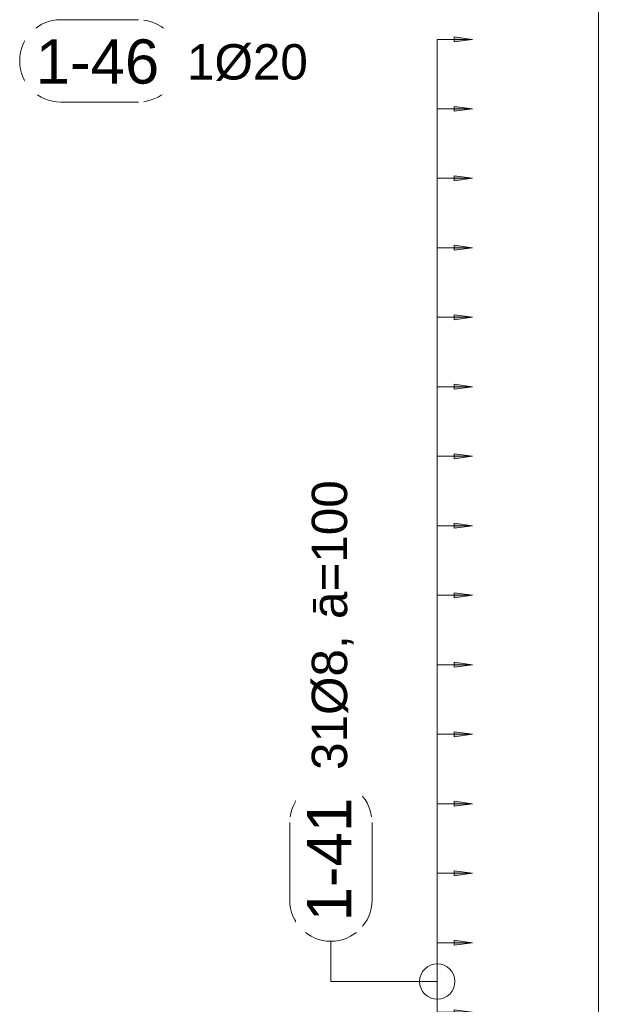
# Model space of a CAD drawing. Header units: millimetres. Extents: x 4307 to 42792, y 1610 to 10025.
# Tile 215 of 256: x 33919 to 34737, y 4236 to 5628. Entities that reach past the tile are written whole.
import ezdxf

# ---------------------------------------------------------------- set-up
doc = ezdxf.new("R2010")
doc.units = ezdxf.units.MM
for name, color, linetype, lineweight in [('A-ANNO-DIMS', 211, 'Continuous', 5), ('A-ANNO-DIMS-25', 211, 'Continuous', 5), ('S-COLS', 52, 'Continuous', 9), ('S-RBAR-IDEN', 171, 'Continuous', 5)]:
    doc.layers.add(name, color=color, linetype=linetype, lineweight=lineweight)
doc.styles.add('Arial', font='arial.ttf', dxfattribs={"height": 50})
doc.styles.add('Arial_1', font='arial.ttf', dxfattribs={"height": 62.5})
doc.dimstyles.new('Výztuž_kusy__řezy__5', dxfattribs={"dimscale": 304.8, "dimtxt": 0.18, "dimasz": 0, "dimexe": 0, "dimexo": 0.0625, "dimgap": 0.082021, "dimtad": 1, "dimdec": 0, "dimzin": 0, "dimdsep": 46, "dimtxsty": 'Arial_1', "dimblk1": 'NONE', "dimblk2": 'NONE', "dimsah": 1, "dimcen": 0.09, "dimazin": 0, "dimtfac": 1, "dimtdec": 4, "dimtix": 1, "dimtmove": 0, "dimatfit": 3, "dimfxl": 0.164042, "dimfxlon": 1, "dimtvp": 1, "dimtfill": 1, "dimtolj": 1, "dimtzin": 0, "dimarcsym": 2})

# ---------------------------------------------------------------- blocks, each defined once
blk = doc.blocks.new('DIMBLOCK1088-V3')
at = {"layer": 'A-ANNO-DIMS-25'}
for points in [[(34559.7, 4323.4), (34533.4, 4326.9), (34533.4, 4319.9)], [(34559.7, 4225.2), (34533.4, 4228.7), (34533.4, 4221.7)]]:
    blk.add_hatch(color=256, dxfattribs=at).paths.add_polyline_path(points)
for p, q in [((34509.7, 4225.2), (34509.7, 4323.4)), ((34509.7, 4323.4), (34509.7, 4323.4)), ((34509.7, 4323.4), (34559.7, 4323.4)), ((34559.7, 4323.4), (34533.4, 4326.9)), ((34533.4, 4326.9), (34533.4, 4319.9)), ((34533.4, 4319.9), (34559.7, 4323.4)), ((34509.7, 4225.2), (34509.7, 4225.2)), ((34509.7, 4225.2), (34559.7, 4225.2)), ((34559.7, 4225.2), (34533.4, 4228.7)), ((34533.4, 4228.7), (34533.4, 4221.7)), ((34533.4, 4221.7), (34559.7, 4225.2))]:
    blk.add_line(p, q, dxfattribs=at)
blk = doc.blocks.new('_None')
blk = doc.blocks.new('DIMBLOCK1089-V3')
at = {"layer": 'A-ANNO-DIMS-25'}
for points in [[(34559.7, 4421.6), (34533.4, 4425.1), (34533.4, 4418.1)], [(34559.7, 4323.4), (34533.4, 4326.9), (34533.4, 4319.9)]]:
    blk.add_hatch(color=256, dxfattribs=at).paths.add_polyline_path(points)
for p, q in [((34559.7, 4421.6), (34533.4, 4425.1)), ((34533.4, 4425.1), (34533.4, 4418.1)), ((34509.7, 4323.4), (34509.7, 4421.6)), ((34509.7, 4421.6), (34509.7, 4421.6)), ((34509.7, 4421.6), (34559.7, 4421.6)), ((34533.4, 4418.1), (34559.7, 4421.6)), ((34509.7, 4323.4), (34509.7, 4323.4)), ((34509.7, 4323.4), (34559.7, 4323.4)), ((34559.7, 4323.4), (34533.4, 4326.9)), ((34533.4, 4326.9), (34533.4, 4319.9)), ((34533.4, 4319.9), (34559.7, 4323.4))]:
    blk.add_line(p, q, dxfattribs=at)
blk = doc.blocks.new('DIMBLOCK1090-V3')
at = {"layer": 'A-ANNO-DIMS-25'}
for points in [[(34559.7, 4519.8), (34533.4, 4523.3), (34533.4, 4516.3)], [(34559.7, 4421.6), (34533.4, 4425.1), (34533.4, 4418.1)]]:
    blk.add_hatch(color=256, dxfattribs=at).paths.add_polyline_path(points)
for p, q in [((34559.7, 4519.8), (34533.4, 4523.3)), ((34533.4, 4523.3), (34533.4, 4516.3)), ((34509.7, 4421.6), (34509.7, 4519.8)), ((34509.7, 4519.8), (34509.7, 4519.8)), ((34509.7, 4519.8), (34559.7, 4519.8)), ((34533.4, 4516.3), (34559.7, 4519.8)), ((34559.7, 4421.6), (34533.4, 4425.1)), ((34533.4, 4425.1), (34533.4, 4418.1)), ((34509.7, 4421.6), (34509.7, 4421.6)), ((34509.7, 4421.6), (34559.7, 4421.6)), ((34533.4, 4418.1), (34559.7, 4421.6))]:
    blk.add_line(p, q, dxfattribs=at)
blk = doc.blocks.new('DIMBLOCK1091-V3')
at = {"layer": 'A-ANNO-DIMS-25'}
for points in [[(34559.7, 4618), (34533.4, 4621.5), (34533.4, 4614.5)], [(34559.7, 4519.8), (34533.4, 4523.3), (34533.4, 4516.3)]]:
    blk.add_hatch(color=256, dxfattribs=at).paths.add_polyline_path(points)
for p, q in [((34559.7, 4618), (34533.4, 4621.5)), ((34533.4, 4621.5), (34533.4, 4614.5)), ((34509.7, 4519.8), (34509.7, 4618)), ((34509.7, 4618), (34509.7, 4618)), ((34509.7, 4618), (34559.7, 4618)), ((34533.4, 4614.5), (34559.7, 4618)), ((34559.7, 4519.8), (34533.4, 4523.3)), ((34533.4, 4523.3), (34533.4, 4516.3)), ((34509.7, 4519.8), (34509.7, 4519.8)), ((34509.7, 4519.8), (34559.7, 4519.8)), ((34533.4, 4516.3), (34559.7, 4519.8))]:
    blk.add_line(p, q, dxfattribs=at)
blk = doc.blocks.new('DIMBLOCK1092-V3')
at = {"layer": 'A-ANNO-DIMS-25'}
for points in [[(34559.7, 4716.2), (34533.4, 4719.7), (34533.4, 4712.7)], [(34559.7, 4618), (34533.4, 4621.5), (34533.4, 4614.5)]]:
    blk.add_hatch(color=256, dxfattribs=at).paths.add_polyline_path(points)
for p, q in [((34559.7, 4716.2), (34533.4, 4719.7)), ((34533.4, 4719.7), (34533.4, 4712.7)), ((34509.7, 4618), (34509.7, 4716.2)), ((34509.7, 4716.2), (34509.7, 4716.2)), ((34509.7, 4716.2), (34559.7, 4716.2)), ((34533.4, 4712.7), (34559.7, 4716.2)), ((34559.7, 4618), (34533.4, 4621.5)), ((34533.4, 4621.5), (34533.4, 4614.5)), ((34509.7, 4618), (34509.7, 4618)), ((34509.7, 4618), (34559.7, 4618)), ((34533.4, 4614.5), (34559.7, 4618))]:
    blk.add_line(p, q, dxfattribs=at)
blk = doc.blocks.new('DIMBLOCK1093-V3')
at = {"layer": 'A-ANNO-DIMS-25'}
for points in [[(34559.7, 4814.4), (34533.4, 4817.9), (34533.4, 4810.9)], [(34559.7, 4716.2), (34533.4, 4719.7), (34533.4, 4712.7)]]:
    blk.add_hatch(color=256, dxfattribs=at).paths.add_polyline_path(points)
for p, q in [((34509.7, 4716.2), (34509.7, 4814.4)), ((34509.7, 4814.4), (34509.7, 4814.4)), ((34509.7, 4814.4), (34559.7, 4814.4)), ((34559.7, 4814.4), (34533.4, 4817.9)), ((34533.4, 4817.9), (34533.4, 4810.9)), ((34533.4, 4810.9), (34559.7, 4814.4)), ((34559.7, 4716.2), (34533.4, 4719.7)), ((34533.4, 4719.7), (34533.4, 4712.7)), ((34509.7, 4716.2), (34509.7, 4716.2)), ((34509.7, 4716.2), (34559.7, 4716.2)), ((34533.4, 4712.7), (34559.7, 4716.2))]:
    blk.add_line(p, q, dxfattribs=at)
blk = doc.blocks.new('DIMBLOCK1094-V3')
at = {"layer": 'A-ANNO-DIMS-25'}
for points in [[(34559.7, 4912.6), (34533.4, 4916.1), (34533.4, 4909.1)], [(34559.7, 4814.4), (34533.4, 4817.9), (34533.4, 4810.9)]]:
    blk.add_hatch(color=256, dxfattribs=at).paths.add_polyline_path(points)
for p, q in [((34509.7, 4814.4), (34509.7, 4912.6)), ((34509.7, 4912.6), (34509.7, 4912.6)), ((34509.7, 4912.6), (34559.7, 4912.6)), ((34559.7, 4912.6), (34533.4, 4916.1)), ((34533.4, 4916.1), (34533.4, 4909.1)), ((34533.4, 4909.1), (34559.7, 4912.6)), ((34509.7, 4814.4), (34509.7, 4814.4)), ((34509.7, 4814.4), (34559.7, 4814.4)), ((34559.7, 4814.4), (34533.4, 4817.9)), ((34533.4, 4817.9), (34533.4, 4810.9)), ((34533.4, 4810.9), (34559.7, 4814.4))]:
    blk.add_line(p, q, dxfattribs=at)
blk = doc.blocks.new('DIMBLOCK1095-V3')
at = {"layer": 'A-ANNO-DIMS-25'}
for points in [[(34559.7, 5010.8), (34533.4, 5014.3), (34533.4, 5007.3)], [(34559.7, 4912.6), (34533.4, 4916.1), (34533.4, 4909.1)]]:
    blk.add_hatch(color=256, dxfattribs=at).paths.add_polyline_path(points)
for p, q in [((34509.7, 4912.6), (34509.7, 5010.8)), ((34509.7, 5010.8), (34509.7, 5010.8)), ((34509.7, 5010.8), (34559.7, 5010.8)), ((34559.7, 5010.8), (34533.4, 5014.3)), ((34533.4, 5014.3), (34533.4, 5007.3)), ((34533.4, 5007.3), (34559.7, 5010.8)), ((34509.7, 4912.6), (34509.7, 4912.6)), ((34509.7, 4912.6), (34559.7, 4912.6)), ((34559.7, 4912.6), (34533.4, 4916.1)), ((34533.4, 4916.1), (34533.4, 4909.1)), ((34533.4, 4909.1), (34559.7, 4912.6))]:
    blk.add_line(p, q, dxfattribs=at)
blk = doc.blocks.new('DIMBLOCK1096-V3')
at = {"layer": 'A-ANNO-DIMS-25'}
for points in [[(34559.7, 5109), (34533.4, 5112.5), (34533.4, 5105.5)], [(34559.7, 5010.8), (34533.4, 5014.3), (34533.4, 5007.3)]]:
    blk.add_hatch(color=256, dxfattribs=at).paths.add_polyline_path(points)
for p, q in [((34509.7, 5010.8), (34509.7, 5109)), ((34509.7, 5109), (34509.7, 5109)), ((34509.7, 5109), (34559.7, 5109)), ((34559.7, 5109), (34533.4, 5112.5)), ((34533.4, 5112.5), (34533.4, 5105.5)), ((34533.4, 5105.5), (34559.7, 5109)), ((34509.7, 5010.8), (34509.7, 5010.8)), ((34509.7, 5010.8), (34559.7, 5010.8)), ((34559.7, 5010.8), (34533.4, 5014.3)), ((34533.4, 5014.3), (34533.4, 5007.3)), ((34533.4, 5007.3), (34559.7, 5010.8))]:
    blk.add_line(p, q, dxfattribs=at)
blk = doc.blocks.new('DIMBLOCK1097-V3')
at = {"layer": 'A-ANNO-DIMS-25'}
for points in [[(34559.7, 5207.2), (34533.4, 5210.7), (34533.4, 5203.7)], [(34559.7, 5109), (34533.4, 5112.5), (34533.4, 5105.5)]]:
    blk.add_hatch(color=256, dxfattribs=at).paths.add_polyline_path(points)
for p, q in [((34509.7, 5109), (34509.7, 5207.2)), ((34509.7, 5207.2), (34509.7, 5207.2)), ((34509.7, 5207.2), (34559.7, 5207.2)), ((34559.7, 5207.2), (34533.4, 5210.7)), ((34533.4, 5210.7), (34533.4, 5203.7)), ((34533.4, 5203.7), (34559.7, 5207.2)), ((34509.7, 5109), (34509.7, 5109)), ((34509.7, 5109), (34559.7, 5109)), ((34559.7, 5109), (34533.4, 5112.5)), ((34533.4, 5112.5), (34533.4, 5105.5)), ((34533.4, 5105.5), (34559.7, 5109))]:
    blk.add_line(p, q, dxfattribs=at)
blk = doc.blocks.new('DIMBLOCK1098-V3')
at = {"layer": 'A-ANNO-DIMS-25'}
for points in [[(34559.7, 5305.4), (34533.4, 5308.9), (34533.4, 5301.9)], [(34559.7, 5207.2), (34533.4, 5210.7), (34533.4, 5203.7)]]:
    blk.add_hatch(color=256, dxfattribs=at).paths.add_polyline_path(points)
for p, q in [((34509.7, 5207.2), (34509.7, 5305.4)), ((34509.7, 5305.4), (34509.7, 5305.4)), ((34509.7, 5305.4), (34559.7, 5305.4)), ((34559.7, 5305.4), (34533.4, 5308.9)), ((34533.4, 5308.9), (34533.4, 5301.9)), ((34533.4, 5301.9), (34559.7, 5305.4)), ((34509.7, 5207.2), (34509.7, 5207.2)), ((34509.7, 5207.2), (34559.7, 5207.2)), ((34559.7, 5207.2), (34533.4, 5210.7)), ((34533.4, 5210.7), (34533.4, 5203.7)), ((34533.4, 5203.7), (34559.7, 5207.2))]:
    blk.add_line(p, q, dxfattribs=at)
blk = doc.blocks.new('DIMBLOCK1099-V3')
at = {"layer": 'A-ANNO-DIMS-25'}
for points in [[(34559.7, 5403.6), (34533.4, 5407.1), (34533.4, 5400.1)], [(34559.7, 5305.4), (34533.4, 5308.9), (34533.4, 5301.9)]]:
    blk.add_hatch(color=256, dxfattribs=at).paths.add_polyline_path(points)
for p, q in [((34509.7, 5305.4), (34509.7, 5403.6)), ((34509.7, 5403.6), (34509.7, 5403.6)), ((34509.7, 5403.6), (34559.7, 5403.6)), ((34559.7, 5403.6), (34533.4, 5407.1)), ((34533.4, 5407.1), (34533.4, 5400.1)), ((34533.4, 5400.1), (34559.7, 5403.6)), ((34509.7, 5305.4), (34509.7, 5305.4)), ((34509.7, 5305.4), (34559.7, 5305.4)), ((34559.7, 5305.4), (34533.4, 5308.9)), ((34533.4, 5308.9), (34533.4, 5301.9)), ((34533.4, 5301.9), (34559.7, 5305.4))]:
    blk.add_line(p, q, dxfattribs=at)
blk = doc.blocks.new('DIMBLOCK1100-V3')
at = {"layer": 'A-ANNO-DIMS-25'}
for points in [[(34559.7, 5501.8), (34533.4, 5505.3), (34533.4, 5498.3)], [(34559.7, 5403.6), (34533.4, 5407.1), (34533.4, 5400.1)]]:
    blk.add_hatch(color=256, dxfattribs=at).paths.add_polyline_path(points)
for p, q in [((34509.7, 5403.6), (34509.7, 5501.8)), ((34509.7, 5501.8), (34509.7, 5501.8)), ((34509.7, 5501.8), (34559.7, 5501.8)), ((34559.7, 5501.8), (34533.4, 5505.3)), ((34533.4, 5505.3), (34533.4, 5498.3)), ((34533.4, 5498.3), (34559.7, 5501.8)), ((34509.7, 5403.6), (34509.7, 5403.6)), ((34509.7, 5403.6), (34559.7, 5403.6)), ((34559.7, 5403.6), (34533.4, 5407.1)), ((34533.4, 5407.1), (34533.4, 5400.1)), ((34533.4, 5400.1), (34559.7, 5403.6))]:
    blk.add_line(p, q, dxfattribs=at)
blk = doc.blocks.new('DIMBLOCK1101-V3')
at = {"layer": 'A-ANNO-DIMS-25'}
for points in [[(34559.7, 5600), (34533.4, 5603.5), (34533.4, 5596.5)], [(34559.7, 5501.8), (34533.4, 5505.3), (34533.4, 5498.3)]]:
    blk.add_hatch(color=256, dxfattribs=at).paths.add_polyline_path(points)
for p, q in [((34509.7, 5501.8), (34509.7, 5600)), ((34509.7, 5600), (34509.7, 5600)), ((34509.7, 5600), (34559.7, 5600)), ((34559.7, 5600), (34533.4, 5603.5)), ((34533.4, 5603.5), (34533.4, 5596.5)), ((34533.4, 5596.5), (34559.7, 5600)), ((34509.7, 5501.8), (34509.7, 5501.8)), ((34509.7, 5501.8), (34559.7, 5501.8)), ((34559.7, 5501.8), (34533.4, 5505.3)), ((34533.4, 5505.3), (34533.4, 5498.3)), ((34533.4, 5498.3), (34559.7, 5501.8))]:
    blk.add_line(p, q, dxfattribs=at)
blk = doc.blocks.new('DIMBLOCK1102-V3')
at = {"layer": 'A-ANNO-DIMS-25'}
for points in [[(34559.7, 5600), (34533.4, 5603.5), (34533.4, 5596.5)], [(34559.7, 5501.8), (34533.4, 5505.3), (34533.4, 5498.3)], [(34559.7, 5403.6), (34533.4, 5407.1), (34533.4, 5400.1)], [(34559.7, 5305.4), (34533.4, 5308.9), (34533.4, 5301.9)], [(34559.7, 5207.2), (34533.4, 5210.7), (34533.4, 5203.7)], [(34559.7, 5109), (34533.4, 5112.5), (34533.4, 5105.5)], [(34559.7, 5010.8), (34533.4, 5014.3), (34533.4, 5007.3)], [(34559.7, 4912.6), (34533.4, 4916.1), (34533.4, 4909.1)], [(34559.7, 4814.4), (34533.4, 4817.9), (34533.4, 4810.9)], [(34559.7, 4716.2), (34533.4, 4719.7), (34533.4, 4712.7)], [(34559.7, 4618), (34533.4, 4621.5), (34533.4, 4614.5)], [(34559.7, 4519.8), (34533.4, 4523.3), (34533.4, 4516.3)], [(34559.7, 4421.6), (34533.4, 4425.1), (34533.4, 4418.1)], [(34559.7, 4323.4), (34533.4, 4326.9), (34533.4, 4319.9)], [(34559.7, 4225.2), (34533.4, 4228.7), (34533.4, 4221.7)], [(34559.7, 4127), (34533.4, 4130.5), (34533.4, 4123.5)], [(34559.7, 4028.8), (34533.4, 4032.3), (34533.4, 4025.3)], [(34559.7, 3930.6), (34533.4, 3934.1), (34533.4, 3927.1)], [(34559.7, 3832.4), (34533.4, 3835.9), (34533.4, 3828.9)], [(34559.7, 3734.2), (34533.4, 3737.7), (34533.4, 3730.7)], [(34559.7, 3636), (34533.4, 3639.5), (34533.4, 3632.5)], [(34559.7, 3537.8), (34533.4, 3541.3), (34533.4, 3534.3)], [(34559.7, 3439.6), (34533.4, 3443.1), (34533.4, 3436.1)], [(34559.7, 3341.4), (34533.4, 3344.9), (34533.4, 3337.9)], [(34559.7, 3243.2), (34533.4, 3246.7), (34533.4, 3239.7)], [(34559.7, 3145), (34533.4, 3148.5), (34533.4, 3141.5)], [(34559.7, 3046.8), (34533.4, 3050.3), (34533.4, 3043.3)], [(34559.7, 2948.6), (34533.4, 2952.1), (34533.4, 2945.1)], [(34559.7, 2850.4), (34533.4, 2853.9), (34533.4, 2846.9)], [(34559.7, 2752.2), (34533.4, 2755.7), (34533.4, 2748.7)], [(34559.7, 2654), (34533.4, 2657.5), (34533.4, 2650.5)]]:
    blk.add_hatch(color=256, dxfattribs=at).paths.add_polyline_path(points)
for p, q in [((34509.7, 2654), (34509.7, 5600)), ((34509.7, 5501.8), (34509.7, 5600)), ((34509.7, 5600), (34509.7, 5600)), ((34509.7, 5600), (34559.7, 5600)), ((34559.7, 5600), (34533.4, 5603.5)), ((34533.4, 5603.5), (34533.4, 5596.5)), ((34533.4, 5596.5), (34559.7, 5600)), ((34509.7, 5403.6), (34509.7, 5501.8)), ((34509.7, 5501.8), (34509.7, 5501.8)), ((34509.7, 5501.8), (34559.7, 5501.8)), ((34559.7, 5501.8), (34533.4, 5505.3)), ((34533.4, 5505.3), (34533.4, 5498.3)), ((34533.4, 5498.3), (34559.7, 5501.8)), ((34509.7, 5305.4), (34509.7, 5403.6)), ((34509.7, 5403.6), (34509.7, 5403.6)), ((34509.7, 5403.6), (34559.7, 5403.6)), ((34559.7, 5403.6), (34533.4, 5407.1)), ((34533.4, 5407.1), (34533.4, 5400.1)), ((34533.4, 5400.1), (34559.7, 5403.6)), ((34509.7, 5207.2), (34509.7, 5305.4)), ((34509.7, 5305.4), (34509.7, 5305.4)), ((34509.7, 5305.4), (34559.7, 5305.4)), ((34559.7, 5305.4), (34533.4, 5308.9)), ((34533.4, 5308.9), (34533.4, 5301.9)), ((34533.4, 5301.9), (34559.7, 5305.4)), ((34509.7, 5109), (34509.7, 5207.2)), ((34509.7, 5207.2), (34509.7, 5207.2)), ((34509.7, 5207.2), (34559.7, 5207.2)), ((34559.7, 5207.2), (34533.4, 5210.7)), ((34533.4, 5210.7), (34533.4, 5203.7)), ((34533.4, 5203.7), (34559.7, 5207.2)), ((34509.7, 5010.8), (34509.7, 5109)), ((34509.7, 5109), (34509.7, 5109)), ((34509.7, 5109), (34559.7, 5109)), ((34559.7, 5109), (34533.4, 5112.5)), ((34533.4, 5112.5), (34533.4, 5105.5)), ((34533.4, 5105.5), (34559.7, 5109)), ((34509.7, 4912.6), (34509.7, 5010.8)), ((34509.7, 5010.8), (34509.7, 5010.8)), ((34509.7, 5010.8), (34559.7, 5010.8)), ((34559.7, 5010.8), (34533.4, 5014.3)), ((34533.4, 5014.3), (34533.4, 5007.3)), ((34533.4, 5007.3), (34559.7, 5010.8)), ((34509.7, 4814.4), (34509.7, 4912.6)), ((34509.7, 4912.6), (34509.7, 4912.6)), ((34509.7, 4912.6), (34559.7, 4912.6)), ((34559.7, 4912.6), (34533.4, 4916.1)), ((34533.4, 4916.1), (34533.4, 4909.1)), ((34533.4, 4909.1), (34559.7, 4912.6)), ((34509.7, 4716.2), (34509.7, 4814.4)), ((34509.7, 4814.4), (34509.7, 4814.4)), ((34509.7, 4814.4), (34559.7, 4814.4)), ((34559.7, 4814.4), (34533.4, 4817.9)), ((34533.4, 4817.9), (34533.4, 4810.9)), ((34533.4, 4810.9), (34559.7, 4814.4)), ((34559.7, 4716.2), (34533.4, 4719.7)), ((34533.4, 4719.7), (34533.4, 4712.7)), ((34509.7, 4618), (34509.7, 4716.2)), ((34509.7, 4716.2), (34509.7, 4716.2)), ((34509.7, 4716.2), (34559.7, 4716.2)), ((34533.4, 4712.7), (34559.7, 4716.2)), ((34559.7, 4618), (34533.4, 4621.5)), ((34533.4, 4621.5), (34533.4, 4614.5)), ((34509.7, 4519.8), (34509.7, 4618)), ((34509.7, 4618), (34509.7, 4618)), ((34509.7, 4618), (34559.7, 4618)), ((34533.4, 4614.5), (34559.7, 4618)), ((34559.7, 4519.8), (34533.4, 4523.3)), ((34533.4, 4523.3), (34533.4, 4516.3)), ((34509.7, 4421.6), (34509.7, 4519.8)), ((34509.7, 4519.8), (34509.7, 4519.8)), ((34509.7, 4519.8), (34559.7, 4519.8)), ((34533.4, 4516.3), (34559.7, 4519.8)), ((34559.7, 4421.6), (34533.4, 4425.1)), ((34533.4, 4425.1), (34533.4, 4418.1)), ((34509.7, 4323.4), (34509.7, 4421.6)), ((34509.7, 4421.6), (34509.7, 4421.6)), ((34509.7, 4421.6), (34559.7, 4421.6)), ((34533.4, 4418.1), (34559.7, 4421.6)), ((34509.7, 4225.2), (34509.7, 4323.4)), ((34509.7, 4323.4), (34509.7, 4323.4)), ((34509.7, 4323.4), (34559.7, 4323.4)), ((34559.7, 4323.4), (34533.4, 4326.9)), ((34533.4, 4326.9), (34533.4, 4319.9)), ((34533.4, 4319.9), (34559.7, 4323.4)), ((34509.7, 4127), (34509.7, 4225.2)), ((34509.7, 4225.2), (34509.7, 4225.2)), ((34509.7, 4225.2), (34559.7, 4225.2)), ((34559.7, 4225.2), (34533.4, 4228.7)), ((34533.4, 4228.7), (34533.4, 4221.7)), ((34533.4, 4221.7), (34559.7, 4225.2)), ((34509.7, 4028.8), (34509.7, 4127)), ((34509.7, 4127), (34509.7, 4127)), ((34509.7, 4127), (34559.7, 4127)), ((34559.7, 4127), (34533.4, 4130.5)), ((34533.4, 4130.5), (34533.4, 4123.5)), ((34533.4, 4123.5), (34559.7, 4127)), ((34509.7, 3930.6), (34509.7, 4028.8)), ((34509.7, 4028.8), (34509.7, 4028.8)), ((34509.7, 4028.8), (34559.7, 4028.8)), ((34559.7, 4028.8), (34533.4, 4032.3)), ((34533.4, 4032.3), (34533.4, 4025.3)), ((34533.4, 4025.3), (34559.7, 4028.8)), ((34509.7, 3832.4), (34509.7, 3930.6)), ((34509.7, 3930.6), (34509.7, 3930.6)), ((34509.7, 3930.6), (34559.7, 3930.6)), ((34559.7, 3930.6), (34533.4, 3934.1)), ((34533.4, 3934.1), (34533.4, 3927.1)), ((34533.4, 3927.1), (34559.7, 3930.6)), ((34509.7, 3734.2), (34509.7, 3832.4)), ((34509.7, 3832.4), (34509.7, 3832.4)), ((34509.7, 3832.4), (34559.7, 3832.4)), ((34559.7, 3832.4), (34533.4, 3835.9)), ((34533.4, 3835.9), (34533.4, 3828.9)), ((34533.4, 3828.9), (34559.7, 3832.4)), ((34509.7, 3636), (34509.7, 3734.2)), ((34509.7, 3734.2), (34509.7, 3734.2)), ((34509.7, 3734.2), (34559.7, 3734.2)), ((34559.7, 3734.2), (34533.4, 3737.7)), ((34533.4, 3737.7), (34533.4, 3730.7)), ((34533.4, 3730.7), (34559.7, 3734.2)), ((34509.7, 3537.8), (34509.7, 3636)), ((34509.7, 3636), (34509.7, 3636)), ((34509.7, 3636), (34559.7, 3636)), ((34559.7, 3636), (34533.4, 3639.5)), ((34533.4, 3639.5), (34533.4, 3632.5)), ((34533.4, 3632.5), (34559.7, 3636)), ((34509.7, 3439.6), (34509.7, 3537.8)), ((34509.7, 3537.8), (34509.7, 3537.8)), ((34509.7, 3537.8), (34559.7, 3537.8)), ((34559.7, 3537.8), (34533.4, 3541.3)), ((34533.4, 3541.3), (34533.4, 3534.3)), ((34533.4, 3534.3), (34559.7, 3537.8)), ((34509.7, 3341.4), (34509.7, 3439.6)), ((34509.7, 3439.6), (34509.7, 3439.6)), ((34509.7, 3439.6), (34559.7, 3439.6)), ((34559.7, 3439.6), (34533.4, 3443.1)), ((34533.4, 3443.1), (34533.4, 3436.1)), ((34533.4, 3436.1), (34559.7, 3439.6)), ((34509.7, 3243.2), (34509.7, 3341.4)), ((34509.7, 3341.4), (34509.7, 3341.4)), ((34509.7, 3341.4), (34559.7, 3341.4)), ((34559.7, 3341.4), (34533.4, 3344.9)), ((34533.4, 3344.9), (34533.4, 3337.9)), ((34533.4, 3337.9), (34559.7, 3341.4)), ((34509.7, 3145), (34509.7, 3243.2)), ((34509.7, 3243.2), (34509.7, 3243.2)), ((34509.7, 3243.2), (34559.7, 3243.2)), ((34559.7, 3243.2), (34533.4, 3246.7)), ((34533.4, 3246.7), (34533.4, 3239.7)), ((34533.4, 3239.7), (34559.7, 3243.2)), ((34509.7, 3046.8), (34509.7, 3145)), ((34509.7, 3145), (34509.7, 3145)), ((34509.7, 3145), (34559.7, 3145)), ((34559.7, 3145), (34533.4, 3148.5)), ((34533.4, 3148.5), (34533.4, 3141.5)), ((34533.4, 3141.5), (34559.7, 3145)), ((34559.7, 3046.8), (34533.4, 3050.3)), ((34533.4, 3050.3), (34533.4, 3043.3)), ((34509.7, 2948.6), (34509.7, 3046.8)), ((34509.7, 3046.8), (34509.7, 3046.8)), ((34509.7, 3046.8), (34559.7, 3046.8)), ((34533.4, 3043.3), (34559.7, 3046.8)), ((34559.7, 2948.6), (34533.4, 2952.1)), ((34533.4, 2952.1), (34533.4, 2945.1)), ((34509.7, 2850.4), (34509.7, 2948.6)), ((34509.7, 2948.6), (34509.7, 2948.6)), ((34509.7, 2948.6), (34559.7, 2948.6)), ((34533.4, 2945.1), (34559.7, 2948.6)), ((34559.7, 2850.4), (34533.4, 2853.9)), ((34533.4, 2853.9), (34533.4, 2846.9)), ((34509.7, 2752.2), (34509.7, 2850.4)), ((34509.7, 2850.4), (34509.7, 2850.4)), ((34509.7, 2850.4), (34559.7, 2850.4)), ((34533.4, 2846.9), (34559.7, 2850.4)), ((34559.7, 2752.2), (34533.4, 2755.7)), ((34533.4, 2755.7), (34533.4, 2748.7)), ((34509.7, 2654), (34509.7, 2752.2)), ((34509.7, 2752.2), (34509.7, 2752.2)), ((34509.7, 2752.2), (34559.7, 2752.2)), ((34533.4, 2748.7), (34559.7, 2752.2)), ((34509.7, 2654), (34509.7, 2654)), ((34509.7, 2654), (34559.7, 2654)), ((34559.7, 2654), (34533.4, 2657.5)), ((34533.4, 2657.5), (34533.4, 2650.5)), ((34533.4, 2650.5), (34559.7, 2654))]:
    blk.add_line(p, q, dxfattribs=at)
blk = doc.blocks.new('Popisek výztuže__BEZ NATOČENÍ_ - _Typ_ množství_PRAVÝ _řezy_-573725-V3')
at = {"layer": 'S-RBAR-IDEN'}
for p, q in [((6547.6, 9782.6), (6437.9, 9782.6)), ((6437.9, 9666.2), (6547.6, 9666.2))]:
    blk.add_line(p, q, dxfattribs=at)
for centre, start, end in [((6437.9, 9724.4), 90, 270), ((6547.6, 9724.4), 277.6434, 82.3566)]:
    blk.add_arc(centre, 58.2, start, end, dxfattribs=at)
blk = doc.blocks.new('Popisek výztuže - _Typ_ množství_PRAVÝ-500031-V3')
at = {"layer": 'S-RBAR-IDEN'}
for p, q in [((16609.1, 9085.5), (16499.4, 9085.5)), ((16499.4, 8969.1), (16609.1, 8969.1))]:
    blk.add_line(p, q, dxfattribs=at)
for centre, start, end in [((16499.4, 9027.3), 90, 270), ((16609.1, 9027.3), 277.6434, 82.3566)]:
    blk.add_arc(centre, 58.2, start, end, dxfattribs=at)

msp = doc.modelspace()

# ---------------------------------------------------------------- linework, layer by layer
at = {"layer": 'S-COLS'}
msp.add_line((34737.4, 5770), (34737.4, 2605), dxfattribs=at)
msp.add_line((34737.4, 5770), (34737.4, 2605), dxfattribs=at)
at = {"layer": 'S-RBAR-IDEN'}
for p, q in [((34359.2, 4268.5), (34359.2, 4325.4)), ((34509.7, 4268.5), (34359.2, 4268.5))]:
    msp.add_line(p, q, dxfattribs=at)
msp.add_circle((34509.7, 4268.5), 25, dxfattribs=at)

# ---------------------------------------------------------------- block references
msp.add_blockref('Popisek výztuže - _Typ_ množství_PRAVÝ-500031-V3', (17478, -3457.7), dxfattribs=at)
at = {"layer": 'S-RBAR-IDEN', "rotation": 89.99999999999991}
msp.add_blockref('Popisek výztuže__BEZ NATOČENÍ_ - _Typ_ množství_PRAVÝ _řezy_-573725-V3', (44083.6, -2054.3), dxfattribs=at)

# ---------------------------------------------------------------- texts
at = {"layer": 'S-RBAR-IDEN', "insert": (34155.8, 5593.2), "char_height": 50, "width": 210.443, "attachment_point": 1, "style": 'Arial', "bg_fill": 3, "box_fill_scale": 1.25, "bg_fill_color": 256, "bg_fill_true_color": 13158600, "bg_fill_transparency": 0}
msp.add_mtext('1Ø20', dxfattribs=at)
at = {"layer": 'S-RBAR-IDEN', "char_height": 50, "attachment_point": 1, "rotation": 90, "style": 'Arial', "bg_fill": 3, "box_fill_scale": 1.25, "bg_fill_color": 256, "bg_fill_true_color": 13158600, "bg_fill_transparency": 0}
for s, insert, width in [('ā=100', (34332.2, 4780.8), 242.51), ('31Ø8, ', (34332.2, 4567.5), 258.544)]:
    msp.add_mtext(s, dxfattribs=dict(at, insert=insert, width=width))

# ---------------------------------------------------------------- dimensions: what is measured, and where the dimension line sits
at = {"layer": 'A-ANNO-DIMS'}
for base, p1, p2, text, override, picture, middle in [((34509.7, 5600), (34559.7, 2654), (34559.7, 5600), '98 2946', {"dimpost": '<>', "dimblk1": 'None', "dimblk2": 'None', "dimsah": 1, "dimfxl": 2946}, 'DIMBLOCK1102-V3', (34452.8, 4127)), ((34509.7, 5600), (34559.7, 5501.8), (34559.7, 5600), ' ', {"dimpost": '<>', "dimfxl": 98.2}, 'DIMBLOCK1101-V3', (34509.7, 5550.9)), ((34509.7, 5501.8), (34559.7, 5403.6), (34559.7, 5501.8), ' ', {"dimpost": '<>', "dimfxl": 98.2}, 'DIMBLOCK1100-V3', (34509.7, 5452.7)), ((34509.7, 5403.6), (34559.7, 5305.4), (34559.7, 5403.6), ' ', {"dimpost": '<>', "dimfxl": 98.2}, 'DIMBLOCK1099-V3', (34509.7, 5354.5)), ((34509.7, 5305.4), (34559.7, 5207.2), (34559.7, 5305.4), ' ', {"dimpost": '<>', "dimfxl": 98.2}, 'DIMBLOCK1098-V3', (34509.7, 5256.3)), ((34509.7, 5207.2), (34559.7, 5109), (34559.7, 5207.2), ' ', {"dimpost": '<>', "dimfxl": 98.2}, 'DIMBLOCK1097-V3', (34509.7, 5158.1)), ((34509.7, 5109), (34559.7, 5010.8), (34559.7, 5109), ' ', {"dimpost": '<>', "dimfxl": 98.2}, 'DIMBLOCK1096-V3', (34509.7, 5059.9)), ((34509.7, 5010.8), (34559.7, 4912.6), (34559.7, 5010.8), ' ', {"dimpost": '<>', "dimfxl": 98.2}, 'DIMBLOCK1095-V3', (34509.7, 4961.7)), ((34509.7, 4912.6), (34559.7, 4814.4), (34559.7, 4912.6), ' ', {"dimpost": '<>', "dimfxl": 98.2}, 'DIMBLOCK1094-V3', (34509.7, 4863.5)), ((34509.7, 4814.4), (34559.7, 4716.2), (34559.7, 4814.4), ' ', {"dimpost": '<>', "dimfxl": 98.2}, 'DIMBLOCK1093-V3', (34509.7, 4765.3)), ((34509.7, 4716.2), (34559.7, 4618), (34559.7, 4716.2), ' ', {"dimpost": '<>', "dimfxl": 98.2}, 'DIMBLOCK1092-V3', (34509.7, 4667.1)), ((34509.7, 4618), (34559.7, 4519.8), (34559.7, 4618), ' ', {"dimpost": '<>', "dimfxl": 98.2}, 'DIMBLOCK1091-V3', (34509.7, 4568.9)), ((34509.7, 4519.8), (34559.7, 4421.6), (34559.7, 4519.8), ' ', {"dimpost": '<>', "dimfxl": 98.2}, 'DIMBLOCK1090-V3', (34509.7, 4470.7)), ((34509.7, 4421.6), (34559.7, 4323.4), (34559.7, 4421.6), ' ', {"dimpost": '<>', "dimfxl": 98.2}, 'DIMBLOCK1089-V3', (34509.7, 4372.5)), ((34509.7, 4323.4), (34559.7, 4225.2), (34559.7, 4323.4), ' ', {"dimpost": '<>', "dimfxl": 98.2}, 'DIMBLOCK1088-V3', (34509.7, 4274.3))]:
    dim = msp.add_linear_dim(base=base, p1=p1, p2=p2, angle=90, text=text, dimstyle='Výztuž_kusy__řezy__5', override=override, dxfattribs=at)
    dim.commit()
    dim.dimension.update_dxf_attribs({"geometry": picture, "text_midpoint": middle})

# ---------------------------------------------------------------- next in the draw order: texts
at = {"layer": 'S-RBAR-IDEN', "insert": (33941.8, 5599.9), "char_height": 62.5, "width": 210.443, "attachment_point": 1, "style": 'Arial_1', "bg_fill": 3, "box_fill_scale": 1.25, "bg_fill_color": 256, "bg_fill_true_color": 13158600, "bg_fill_transparency": 0}
msp.add_mtext('1-46', dxfattribs=at)
at = {"layer": 'S-RBAR-IDEN', "insert": (34325.5, 4353.5), "char_height": 62.5, "width": 210.443, "attachment_point": 1, "rotation": 90, "style": 'Arial_1', "bg_fill": 3, "box_fill_scale": 1.25, "bg_fill_color": 256, "bg_fill_true_color": 13158600, "bg_fill_transparency": 0}
msp.add_mtext('1-41', dxfattribs=at)

doc.saveas('drawing.dxf')
